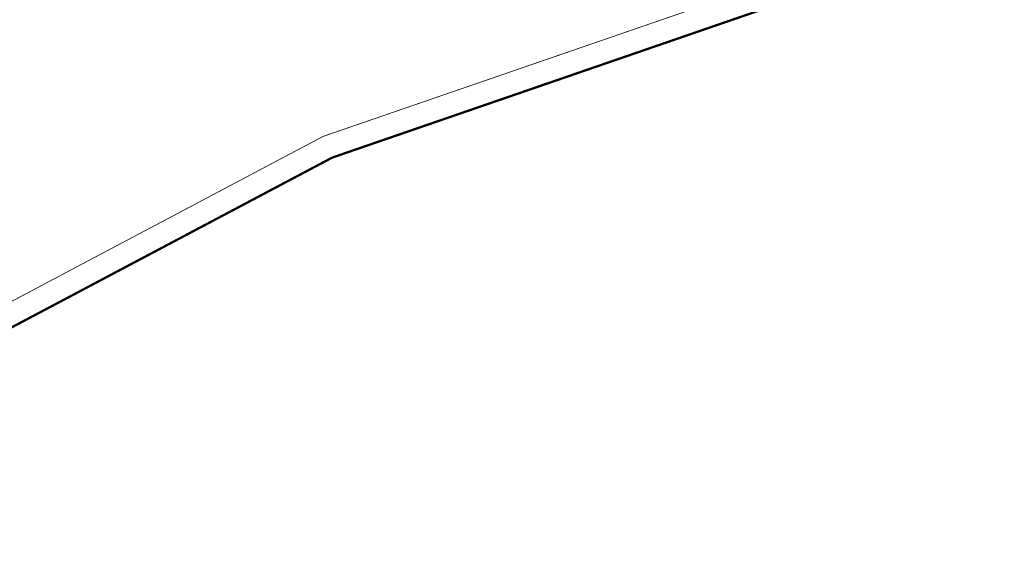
# Model space of a CAD drawing. Header units: millimetres. Extents: x -1402 to -179, y -280 to 6164.
# Tile 151 of 212: x -650 to -521, y 3559 to 3627. Entities that reach past the tile are written whole.
import ezdxf

# ---------------------------------------------------------------- set-up
doc = ezdxf.new("R2010")
doc.units = ezdxf.units.MM
doc.linetypes.add('AJN-Limite', pattern=[1.25, 0.5, -0.25, 0, -0.25, 0, -0.25])
doc.linetypes.add('DASH', pattern=[0.35, 0.25, -0.1])
doc.layers.add('AJN-8-251-H', color=251, linetype='CONTINUOUS')
doc.layers.add('GEO-1-LIM-V', color=10, linetype='AJN-Limite', lineweight=25)

msp = doc.modelspace()

# ---------------------------------------------------------------- linework, layer by layer
at = {"layer": 'AJN-8-251-H', "linetype": 'Continuous', "flags": 128}
msp.add_lwpolyline([(-726.9415530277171, 3603.322463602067, 0.01303936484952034), (-725.5052540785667, 3602.501188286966, 0.210806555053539), (-704.6584732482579, 3599.707714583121, 0.1002568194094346), (-663.3870994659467, 3621.307907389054, 0.1140038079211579), (-646.8717869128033, 3644.610640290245, -0.01582437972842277), (-645.1025573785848, 3648.934915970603, -0.02495373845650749), (-642.9740523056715, 3653.030524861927, -0.1891928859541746), (-616.996911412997, 3673.442968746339)], format="xyb", dxfattribs=at)
at = {"layer": 'GEO-1-LIM-V', "linetype": 'DASH', "ltscale": 5, "const_width": 0.1}
msp.add_lwpolyline([(-703.20666054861, 3562.79077702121), (-610.0956545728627, 3612.132624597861), (-527.4439945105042, 3640.620001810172), (-431.1729879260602, 3660.563702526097)], dxfattribs=at)
at = {"layer": 'GEO-1-LIM-V', "linetype": 'Continuous', "ltscale": 25, "const_width": 0.3}
msp.add_lwpolyline([(-704.2163303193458, 3558.860527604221), (-608.897289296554, 3609.372468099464), (-526.647689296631, 3637.721268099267), (-430.2313892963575, 3657.695068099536)], dxfattribs=at)

doc.saveas('drawing.dxf')
